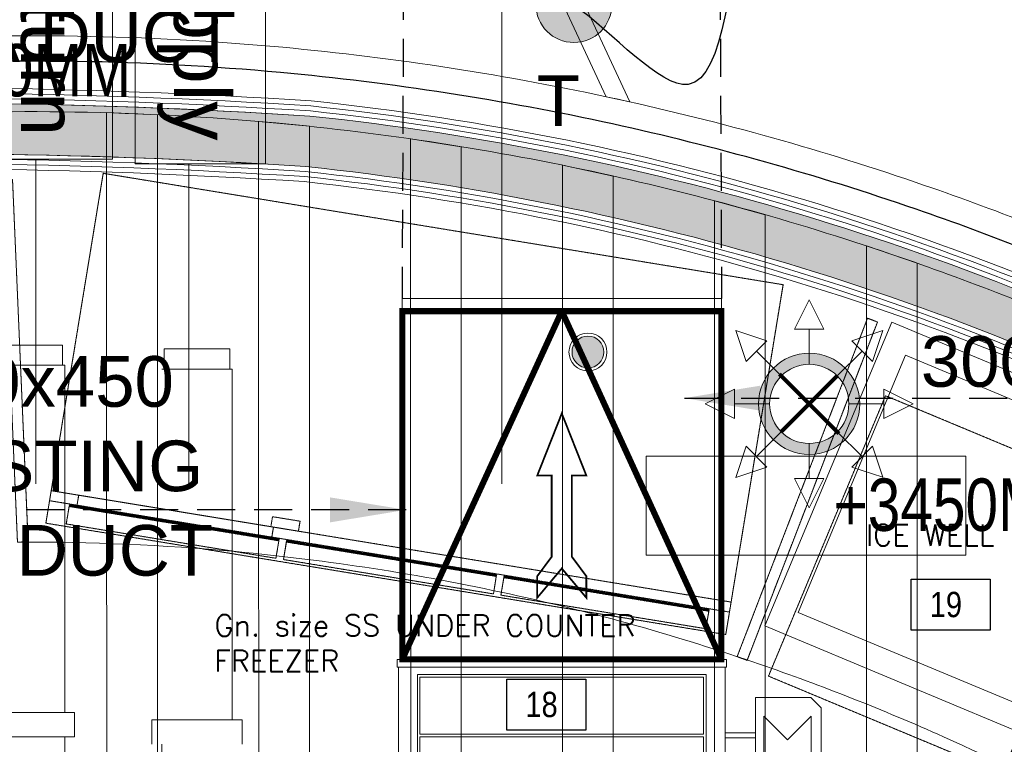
# Model space of a CAD drawing. Header units: millimetres. Extents: x -125266 to 274256, y -711690 to -301689.
# Tile 196 of 256: x -51838 to -49894, y -359382 to -357951. Entities that reach past the tile are written whole.
import ezdxf

# ---------------------------------------------------------------- set-up
doc = ezdxf.new("R2010")
doc.units = ezdxf.units.MM
doc.linetypes.add('BASE$0$HIDDEN2', pattern=[0.1875, 0.125, -0.0625])
doc.linetypes.add('HIDDEN', pattern=[0.375, 0.25, -0.125])
for name, color, linetype, lineweight in [('A-ANNO-NOTE', 8, 'Continuous', 9), ('AD Wall', 8, 'Continuous', 15), ('ARCH', 7, 'Continuous', 0), ('CEILING', 8, 'Continuous', 5), ('CEILING LVL', 8, 'Continuous', 5), ('Counter Top', 8, 'Continuous', 5), ('Counter virticle', 8, 'Continuous', 5), ('E-FIRE', 2, 'Continuous', 9), ('Equipment', 8, 'Continuous', 0), ('Finished Line', 7, 'Continuous', 0), ('HATCH', 253, 'Continuous', 0), ('HVAC', 170, 'Continuous', 5), ('Legend', 5, 'Continuous', 0), ('LIGHT', 173, 'Continuous', 5), ('LOOP B', 5, 'Continuous', 0), ('MEPTEK SA DUCT', 6, 'Continuous', 9), ('MEPTEK-KFAD', 102, 'Continuous', 30), ('MEPTEK-TEXT1', 7, 'Continuous', 30), ('P-PIPE', 3, 'Continuous', 9), ('Plaster Line', 7, 'Continuous', 0), ('SPRINKLER PENDANT 68', 3, 'Continuous', 0)]:
    doc.layers.add(name, color=color, linetype=linetype, lineweight=lineweight)
for name, color, linetype in [('Equip Code', 1, 'Continuous'), ('Equipment Name', 7, 'Continuous'), ('Light Equipment', 8, 'Continuous')]:
    doc.layers.add(name, color=color, linetype=linetype)
doc.styles.add('Arial_4', font='arial.ttf', dxfattribs={"height": 111.125})
doc.styles.add('SA-DESIGN', font='arial.ttf')
doc.styles.add('SAN-3', font='arial.ttf')
doc.styles.get("Standard").update_dxf_attribs({"font": 'ARIALN.TTF'})
doc.styles.add('Times New Roman', font='times.ttf', dxfattribs={"height": 150})
doc.dimstyles.new('ARA-125', dxfattribs={"dimtxt": 199.9999999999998, "dimasz": 75, "dimexe": 0, "dimexo": 75, "dimgap": 7.5, "dimtad": 0, "dimdec": 0, "dimrnd": 5, "dimdsep": 46, "dimtxsty": 'Times New Roman', "dimblk": 'ARCHTICK', "dimcen": 56.25, "dimdle": 56.25, "dimclrd": 256, "dimclre": 256, "dimclrt": 256, "dimazin": 3, "dimtfac": 1, "dimtdec": 0, "dimtix": 1, "dimtmove": 1, "dimatfit": 3, "dimfxl": 0, "dimtolj": 1, "dimlwd": -1, "dimlwe": 0, "dimarcsym": 0})
doc.dimstyles.new('Copy of Standard', dxfattribs={"dimtxt": 70, "dimasz": 42, "dimexe": 24, "dimexo": 24, "dimgap": 24, "dimtad": 1, "dimtoh": 1, "dimdec": 0, "dimzin": 0, "dimdsep": 46, "dimtxsty": 'Standard', "dimcen": 0.09, "dimadec": 0, "dimazin": 0, "dimtfac": 1, "dimtdec": 0, "dimtofl": 0, "dimtmove": 0, "dimatfit": 3, "dimfxl": 0, "dimtolj": 1, "dimtzin": 0, "dimarcsym": 0})

# ---------------------------------------------------------------- blocks, each defined once
blk = doc.blocks.new('A$C2e8148c4')
at = {"layer": 'LIGHT', "lineweight": 0}
h = blk.add_hatch(color=8, dxfattribs=at)
h.dxf.hatch_style = 1
h.set_gradient(color1=(128, 128, 128), color2=(99, 100, 102), tint=1, name='SPHERICAL')
edge = h.paths.add_edge_path()
edge.add_arc((75, 75), 75, 0, 360)
at = {"layer": 'LIGHT'}
blk.add_circle((75, 75), 75, dxfattribs=at)
blk = doc.blocks.new('A$C71a3148c')
at = {"layer": 'HATCH'}
h = blk.add_hatch(color=142, dxfattribs=at)
h.dxf.hatch_style = 1
h.set_gradient(color1=(0, 138, 184), one_color=1, tint=1, name='SPHERICAL')
edge = h.paths.add_edge_path()
edge.add_arc((37.5, 37.5), 31.5, 0, 360)
at = {"layer": 'LIGHT'}
for radius in [37.5, 31.5]:
    blk.add_circle((37.5, 37.5), radius, dxfattribs=at)
blk = doc.blocks.new('MS TRUST CEILING')
at = {"layer": 'CEILING', "elevation": 0.005181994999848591}
blk.add_lwpolyline([(-13615.28964691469, -313576.1824734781), (-13580.72019842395, -313560.4014358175), (-10971.30715236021, -319160.4190879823), (-11017.99255663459, -319150.1982757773), (-13615.28964691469, -313576.1824734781), (-13615.28964691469, -313576.1824734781)], dxfattribs=at)
blk = doc.blocks.new('A$Ccaaf6acf')
at = {"layer": 'Equipment', "linetype": 'HIDDEN'}
for p, q in [((1359.999999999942, 655.0000000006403), (0, 655.0000000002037)), ((459.4339854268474, 658.5000427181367, -14.99999888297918), (39.93398542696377, 658.5000427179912, -7.499999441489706)), ((894.4339854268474, 658.5000427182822, -14.99999888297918), (474.4339854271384, 658.5000427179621, -7.499999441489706)), ((909.4999999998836, 658.5000427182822, -14.99999888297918), (1319.499999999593, 658.5000427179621, -7.499999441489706)), ((1359.999999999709, 635.0000000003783, 11.72910931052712), (0, 634.9999999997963))]:
    blk.add_line(p, q, dxfattribs=at)
for points in [[(1360, 700.0000000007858), (1.164153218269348e-10, 699.9999999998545), (2.91038304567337e-10, 0), (1360.000000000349, 0)], [(459.4339854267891, 659.9999999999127), (39.93398542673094, 659.9999999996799), (39.93398542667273, 695.0000000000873), (459.4339854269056, 695.0000000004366)], [(894.433985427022, 660.0000000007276), (474.4339854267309, 660.0000000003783), (474.4339854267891, 695.0000000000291), (894.4339854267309, 694.9999999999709)], [(909.499999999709, 660.0000000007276), (1319.5, 660.0000000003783), (1319.499999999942, 695.0000000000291), (909.5, 694.9999999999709)]]:
    blk.add_lwpolyline(points, close=True, dxfattribs=at)
for points, elevation in [([(459.4339854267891, 657.0000428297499), (39.93398542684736, 657.0000428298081), (39.93398542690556, 694.9999999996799), (459.4339854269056, 695.0000000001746)], 1.499939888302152), ([(894.4339854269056, 657.0000428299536), (474.4339854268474, 657.0000428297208), (474.4339854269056, 694.9999999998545), (894.4339854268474, 695.0000000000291)], 1.499939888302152), ([(909.4999999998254, 657.0000428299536), (1319.499999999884, 657.0000428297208), (1319.499999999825, 694.9999999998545), (909.4999999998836, 695.0000000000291)], 1.499939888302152), ([(54.93398542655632, 634.9999999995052), (444.4339854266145, 634.9999999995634), (444.4339854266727, 659.9999999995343), (54.93398542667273, 659.9999999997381)], -15.00000000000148), ([(494.4009781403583, 615.0000000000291), (439.4009781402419, 614.999999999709), (439.400978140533, 635.0000000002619), (494.4009781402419, 635.0000000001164)], 3.60209171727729)]:
    blk.add_lwpolyline(points, close=True, dxfattribs=dict(at, elevation=elevation))
blk = doc.blocks.new('A$C953c2d4f')
at = {"layer": 'CEILING LVL'}
blk.add_lwpolyline([(0, 195.082948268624), (631.4049989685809, 195.082948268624), (631.4049989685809, 0), (0, 0)], close=True, dxfattribs=at)
at = {"layer": 'CEILING LVL', "insert": (628.7778808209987, 151.2665700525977), "char_height": 103.5168343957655, "width": 1141.536441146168, "attachment_point": 2, "style": 'SAN-3'}
blk.add_mtext('{\\W0.8;+3450MM}', dxfattribs=at)
blk = doc.blocks.new('ARCH')
at = {"layer": 'Legend'}
h = blk.add_hatch(dxfattribs=at)
h.set_pattern_fill('STARS', color=8, scale=10)
h.set_pattern_definition([(0, (0, 0), (0, 54.9926), [31.75, -31.75]), (59.99999999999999, (0, 0), (-47.62498862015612, 27.4963), [31.75, -31.75]), (120, (15.875, 27.4963), (-47.62498862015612, -27.49629999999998), [31.75, -31.75])])
edge = h.paths.add_edge_path()
edge.add_arc((-51817.97899452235, -363404.3090475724), 5191.629504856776, 61.93693285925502, 83.98148564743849, ccw=False)
edge.add_arc((-50530.27933854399, -361455.3707026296), 2874.426302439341, 46.91091137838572, 66.315287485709, ccw=False)
edge.add_arc((-45770.40022060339, -356341.8156461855), 4111.638397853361, 227.1498067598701, 245.1055679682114)
edge.add_arc((-47880.9557659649, -360748.275541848), 776.117417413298, 2.3623463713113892, 60.70400265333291, ccw=False)
edge.add_line((-47105.49794421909, -360716.2847258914), (-47005.58012872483, -360716.2516181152))
edge.add_arc((-47880.49145018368, -360747.8077494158), 875.4802167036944, 2.065637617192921, 60.97874437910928)
edge.add_arc((-45770.40022060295, -356341.8156461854), 4011.638397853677, 227.1527405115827, 245.1578922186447, ccw=False)
edge.add_arc((-50530.27933854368, -361455.3707026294), 2974.426302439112, 46.91498625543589, 66.24137473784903)
edge.add_arc((-51817.97899452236, -363404.3090475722), 5291.629504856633, 61.97816633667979, 84.0034518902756)
edge.add_arc((-52071.81101434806, -370582.5298818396), 12467.01855514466, 86.2902578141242, 98.87979970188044)
edge.add_line((-53996.2456789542, -358264.9366560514), (-53996.2456789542, -358366.1597513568))
edge.add_arc((-52071.81101434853, -370582.5298818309), 12367.01855513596, 86.29953013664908, 98.9521895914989, ccw=False)
h = blk.add_hatch(dxfattribs=at)
h.set_pattern_fill('STARS', color=8, scale=10)
h.set_pattern_definition([(0, (0, 0), (0, 54.9926), [31.75, -31.75]), (59.99999999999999, (0, 0), (-47.62498862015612, 27.4963), [31.75, -31.75]), (120, (15.875, 27.49629999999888), (-47.62498862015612, -27.49629999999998), [31.74999999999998, -31.74999999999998])])
h.paths.add_polyline_path([(-51273.63755445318, -358241.2954593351, -0.09648525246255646), (-49375.6123817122, -358823.0578817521, -0.08487046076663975), (-48566.65896125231, -359356.1990607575, 0.07850748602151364), (-47501.18480517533, -360071.4208580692, -0.2713818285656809), (-47105.48804022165, -360746.3131866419), (-47005.48804460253, -360746.2835860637, 0.2725928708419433), (-47455.76618363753, -359982.2530108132, -0.0787243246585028), (-48498.49998240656, -359283.0253165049, 0.08452773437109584), (-49331.92915755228, -358733.02453207, 0.0964004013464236), (-51265.1701527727, -358141.6343282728, 0.05437696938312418), (-53966.24567895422, -358260.2870277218), (-53966.24567895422, -358361.4716115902, -0.05464813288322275)])
at = {"layer": 'AD Wall', "lineweight": 0, "elevation": -3.664533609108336}
for points in [[(-47006.01315162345, -360716.2517615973, 0.2633813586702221), (-47455.76618363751, -359982.2530108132, -0.0787243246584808), (-48498.49998240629, -359283.0253165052, 0.08452773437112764), (-49331.92915755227, -358733.02453207, 0.09640040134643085), (-51265.17015277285, -358141.6343282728, 0.05498755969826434), (-53996.2456789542, -358264.9366560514)], [(-47106.07977010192, -360716.2849186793, 0.2609898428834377), (-47501.18480517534, -360071.4208580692, -0.07850748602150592), (-48566.65896125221, -359356.1990607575, 0.08487046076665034), (-49375.61238171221, -358823.0578817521, 0.0964852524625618), (-51273.6375544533, -358241.2954593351, 0.05526379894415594), (-53996.2456789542, -358366.1597513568)]]:
    blk.add_lwpolyline(points, format="xyb", dxfattribs=at)
at = {"layer": 'Counter Top', "lineweight": 0, "elevation": -3.664533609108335}
for points in [[(-53231.19638459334, -359042.9881014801, 0.01387219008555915), (-53812.65931909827, -359116.91090621), (-53966.24567895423, -359128.7756775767), (-53966.24567895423, -358128.7756775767, -0.03987175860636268), (-52129.7641965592, -357991.7126515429, -0.03706212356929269), (-51318.94073483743, -358005.9395494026, -0.03077235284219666), (-50656.84988414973, -358108.4844122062, -0.02899373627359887), (-50051.70720082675, -358278.4517018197, -0.02206891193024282), (-49606.75762115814, -358454.0898467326, -0.01703039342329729), (-49275.10482941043, -358616.0046432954, -0.07877613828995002), (-48458.46875091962, -359143.4313530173, 0.03208447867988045)], [(-48158.82438882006, -360599.2109915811, -0.02980337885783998), (-48645.11525427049, -360287.1816831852, -0.03130205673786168), (-49134.91435582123, -359880.0716601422, 0.08143236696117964), (-49710.95599942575, -359516.9904566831, 0.0191630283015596), (-50014.6187543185, -359367.133819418, 0.02206891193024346), (-50377.48150179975, -359223.8992703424, 0.02899373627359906), (-50871.02313592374, -359085.280101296, 0.03077235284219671), (-51410.94460514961, -359001.6981987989, 0.02414817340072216), (-51842.4912173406, -358983.0040792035, 0.02414817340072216)]]:
    blk.add_lwpolyline(points, format="xyb", dxfattribs=at)
at = {"layer": 'Counter virticle', "color": 7, "linetype": 'BASE$0$HIDDEN2', "ltscale": 2.5, "elevation": -3.664533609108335}
for points in [[(-51842.4912173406, -358983.0040792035), (-51821.51050224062, -358982.104304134), (-51852.22719742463, -358266.7629195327), (-51873.20786387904, -358267.663827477)], [(-50402.09121061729, -359216.4773161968), (-50421.68799128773, -359208.9297213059), (-50164.31466549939, -358540.7861865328), (-50144.71829242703, -358548.3348395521)]]:
    blk.add_lwpolyline(points, close=True, dxfattribs=at)
at = {"layer": 'Equip Code'}
for points in [[(-50078.44549178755, -359156.954118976), (-50078.44549178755, -359055.8627137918), (-49922.30633762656, -359055.8627137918), (-49922.30633762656, -359156.954118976)], [(-50876.6594977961, -359354.2973146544), (-50876.6594977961, -359253.2059094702), (-50720.52034363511, -359253.2059094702), (-50720.52034363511, -359354.2973146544)]]:
    blk.add_lwpolyline(points, close=True, dxfattribs=at)
at = {"layer": 'Equipment', "elevation": -3.664533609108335}
for points in [[(-50366.75571266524, -359148.4728145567), (-49813.05008147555, -359379.5790109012), (-49562.68503543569, -358779.7312437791), (-50116.39066662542, -358548.6250474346)], [(-50301.35472703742, -359121.5895283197), (-49839.93336771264, -359314.1780252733), (-49628.08602106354, -358806.6145300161), (-50089.50738038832, -358614.0260330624)]]:
    blk.add_lwpolyline(points, close=True, dxfattribs=at)
at = {"layer": 'Equipment', "linetype": 'HIDDEN', "elevation": -3.664533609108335}
blk.add_lwpolyline([(-50359.93645950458, -359247.4693499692), (-49898.51510017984, -359440.0578469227), (-49667.40890383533, -358886.352215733), (-50128.83026316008, -358693.7637187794)], close=True, dxfattribs=at)
at = {"layer": 'Finished Line', "color": 8, "elevation": -3.664533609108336}
for points in [[(-46975.488055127, -360746.2451053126, 0.272910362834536), (-47442.18655374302, -359955.4806538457, -0.0787883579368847), (-48478.0531584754, -359261.0723836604, 0.08442881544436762), (-49318.81960507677, -358706.0175567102, 0.0963759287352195), (-51262.63207080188, -358111.7359133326, 0.05429643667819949), (-53966.24567895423, -358229.9354147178)], [(-46975.48805512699, -360746.2451053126, 0.272910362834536), (-47442.18655374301, -359955.4806538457, -0.0787883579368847), (-48478.05315847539, -359261.0723836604, 0.08442881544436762), (-49318.81960507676, -358706.0175567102, 0.0963759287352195), (-51262.63207080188, -358111.7359133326, 0.05429643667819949), (-53966.24567895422, -358229.9354147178)], [(-46985.52651028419, -360738.2449745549, 0.2703994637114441), (-47446.71086778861, -359964.4058401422, -0.07876705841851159), (-48484.86872208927, -359268.3900692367, 0.08446159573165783), (-49323.18968365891, -358715.0197313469, 0.09638403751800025), (-51263.47799022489, -358121.7020554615, 0.05432323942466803), (-53966.24567895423, -358240.0524280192)], [(-46985.48805459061, -360746.2483805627, 0.2728032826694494), (-47446.7108677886, -359964.4058401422, -0.07876705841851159), (-48484.86872208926, -359268.3900692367, 0.08446159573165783), (-49323.1896836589, -358715.0197313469, 0.09638403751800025), (-51263.47799022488, -358121.7020554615, 0.05432323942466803), (-53966.24567895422, -358240.0524280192, 0.0542924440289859)], [(-47125.53315281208, -360738.2913657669, 0.2682569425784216), (-47510.29893671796, -360089.2398693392, -0.07846337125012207), (-48580.29129607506, -359370.8333078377, 0.08494151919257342), (-49384.34608982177, -358841.0664920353, 0.09650285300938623), (-51275.33237785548, -358261.2276380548, 0.05470287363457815), (-53966.24567895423, -358381.7108723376)], [(-47125.48804708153, -360746.2942340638, 0.2711042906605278), (-47510.29893671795, -360089.2398693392, -0.07846337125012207), (-48580.29129607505, -359370.8333078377, 0.08494151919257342), (-49384.34608982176, -358841.0664920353, 0.09650285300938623), (-51275.33237785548, -358261.2276380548, 0.05470287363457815), (-53966.24567895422, -358381.7108723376, 0.0542356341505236)], [(-47135.48804654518, -360746.2975093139, 0.2709661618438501), (-47514.8600637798, -360098.1474305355, -0.07844120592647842), (-48587.10753131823, -359378.1503682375, 0.08497737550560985), (-49388.71256376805, -358850.0710483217, 0.09651173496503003), (-51276.17996043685, -358271.1937213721, 0.05473030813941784), (-53966.24567895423, -358391.8307988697, 0.0542315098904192)], [(-47135.48804654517, -360746.2975093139, 0.2709661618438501), (-47514.86006377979, -360098.1474305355, -0.07844120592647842), (-48587.10753131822, -359378.1503682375, 0.08497737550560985), (-49388.71256376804, -358850.0710483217, 0.09651173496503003), (-51276.17996043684, -358271.1937213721, 0.05473030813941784), (-53966.24567895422, -358391.8307988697, 0.0542315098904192)]]:
    blk.add_lwpolyline(points, format="xyb", dxfattribs=at)
at = {"layer": 'Light Equipment', "lineweight": 0}
for p, q in [((-50433.73469769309, -359101.2524245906, 8.064575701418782), (-51775.84264376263, -358881.3745923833, -3.664533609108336)), ((-50436.96819522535, -359120.9893061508, -3.664533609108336), (-51779.07614129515, -358901.1114739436, -3.664533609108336)), ((-51326.25230252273, -358978.8444032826, -18.66453249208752), (-51740.23339324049, -358911.0217925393, -11.16453305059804)), ((-50896.97512859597, -359049.1729746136, -18.66453249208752), (-51311.44964135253, -358981.2695264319, -11.16453305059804)), ((-50882.10732133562, -359051.6087706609, -18.66453249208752), (-50477.50124935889, -359117.8954700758, -11.16453305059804))]:
    blk.add_line(p, q, dxfattribs=at)
at = {"layer": 'Light Equipment', "lineweight": 0, "elevation": -3.664533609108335}
for points in [[(-53231.19638459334, -359042.9881014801, 0.01387219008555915), (-53812.65931909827, -359116.91090621), (-53966.24567895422, -359128.7756775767), (-53966.24567895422, -358128.7756775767, -0.03987175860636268), (-52129.76419655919, -357991.7126515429, -0.03706212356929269), (-51318.94073483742, -358005.9395494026, -0.03077235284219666), (-50656.84988414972, -358108.4844122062, -0.02899373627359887), (-50051.70720082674, -358278.4517018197, -0.02206891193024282), (-49606.75762115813, -358454.0898467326, -0.01703039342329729), (-49275.10482941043, -358616.0046432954, -0.07877613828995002), (-48458.46875091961, -359143.4313530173, 0.03208447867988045)], [(-48158.82438882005, -360599.2109915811, -0.02980337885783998), (-48645.11525427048, -360287.1816831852, -0.03130205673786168), (-49134.91435582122, -359880.0716601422, 0.08143236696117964), (-49710.95599942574, -359516.9904566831, 0.0191630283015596), (-50014.61875431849, -359367.133819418, 0.02206891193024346), (-50377.48150179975, -359223.8992703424, 0.02899373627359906), (-50871.02313592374, -359085.280101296, 0.03077235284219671), (-51410.94460514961, -359001.6981987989, 0.02414817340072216), (-51842.49121734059, -358983.0040792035, 0.02414817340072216)]]:
    blk.add_lwpolyline(points, format="xyb", dxfattribs=at)
at = {"layer": 'Light Equipment', "lineweight": 0}
for points, elevation in [([(-50444.24356467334, -359165.3972896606), (-51786.351510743, -358945.5194574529), (-51673.17909710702, -358254.7286028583), (-50331.07115103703, -358474.6064350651)], -3.664533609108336), ([(-51842.4912173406, -358983.0040792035), (-51821.51050224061, -358982.104304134), (-51852.22719742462, -358266.7629195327), (-51873.20786387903, -358267.663827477)], -3.664533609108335), ([(-50402.09121061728, -359216.4773161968), (-50421.68799128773, -359208.9297213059), (-50164.31466549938, -358540.7861865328), (-50144.71829242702, -358548.3348395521)], -3.664533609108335), ([(-50366.75571266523, -359148.4728145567), (-49813.05008147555, -359379.5790109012), (-49562.68503543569, -358779.7312437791), (-50116.39066662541, -358548.6250474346)], -3.664533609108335), ([(-50301.35472703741, -359121.5895283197), (-49839.93336771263, -359314.1780252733), (-49628.08602106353, -358806.6145300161), (-50089.50738038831, -358614.0260330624)], -3.664533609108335), ([(-50359.93645950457, -359247.4693499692), (-49898.51510017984, -359440.0578469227), (-49667.40890383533, -358886.352215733), (-50128.83026316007, -358693.7637187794)], -3.664533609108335), ([(-51721.63136556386, -358890.2560376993), (-51337.25559718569, -358953.2284021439), (-51341.2974691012, -358977.8995040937), (-51725.67323747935, -358914.9271396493)], -18.66453360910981), ([(-51326.0097902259, -358977.3641372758), (-51739.99088094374, -358909.5415265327), (-51746.13451933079, -358947.0415592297), (-51332.15342861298, -359014.8641699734)], -2.164593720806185), ([(-51326.49480793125, -358980.3246272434), (-51740.47589864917, -358912.5020165), (-51746.13451933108, -358947.0415592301), (-51332.15342861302, -359014.8641699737)], -3.664533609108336), ([(-51284.71246879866, -358941.5699279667), (-51338.98889308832, -358932.6778097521), (-51342.22239062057, -358952.4146913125), (-51287.94596633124, -358961.3068095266)], -0.06244189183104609), ([(-50896.73261629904, -359047.6927086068), (-51311.20712905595, -358979.7892604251), (-51317.35076744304, -359017.2892931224), (-50902.87625468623, -359085.1927413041)], -2.164593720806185), ([(-50897.21763400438, -359050.6531985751), (-51311.6921467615, -358982.7497503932), (-51317.35076744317, -359017.2892931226), (-50902.87625468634, -359085.1927413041)], -3.664533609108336), ([(-50881.8648090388, -359050.1285046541), (-50477.25873706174, -359116.4152040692), (-50483.40237544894, -359153.9152367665), (-50888.00844742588, -359087.6285373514)], -2.164593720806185), ([(-50882.34982674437, -359053.0889946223), (-50477.74375476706, -359119.3756940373), (-50483.40237544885, -359153.9152367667), (-50888.00844742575, -359087.6285373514)], -3.664533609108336)]:
    blk.add_lwpolyline(points, close=True, dxfattribs=dict(at, elevation=elevation))
for points in [[(-50078.44549178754, -359156.954118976), (-50078.44549178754, -359055.8627137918), (-49922.30633762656, -359055.8627137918), (-49922.30633762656, -359156.954118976)], [(-50876.65949779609, -359354.2973146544), (-50876.65949779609, -359253.2059094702), (-50720.52034363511, -359253.2059094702), (-50720.52034363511, -359354.2973146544)]]:
    blk.add_lwpolyline(points, close=True, dxfattribs=at)
at = {"layer": 'Plaster Line', "elevation": -3.664533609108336}
for points in [[(-46995.67734231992, -360728.2483374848, 0.2672302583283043), (-47451.23740129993, -359973.329963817, -0.07874571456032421), (-48491.68433004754, -359275.7077135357, 0.08449456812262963), (-49327.55953508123, -358724.0220560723, 0.09639219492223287), (-51264.32401740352, -358131.6681937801, 0.05435008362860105), (-53966.24567895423, -358250.1696321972)], [(-47115.70614570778, -360728.2881090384, 0.2649230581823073), (-47505.74053172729, -360080.3310048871, -0.078485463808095), (-48573.47510607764, -359363.5162053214, 0.08490588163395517), (-49379.97936178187, -358832.0621036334, 0.0964940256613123), (-51274.48490935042, -358251.2615507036, 0.05467548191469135), (-53966.24567895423, -358371.5911434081)]]:
    blk.add_lwpolyline(points, format="xyb", dxfattribs=at)
at = {"layer": 'Plaster Line', "color": 8, "elevation": -3.664533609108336}
for points in [[(-46995.48805405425, -360746.2516558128, 0.2726945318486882), (-47451.23740129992, -359973.329963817, -0.07874571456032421), (-48491.68433004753, -359275.7077135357, 0.08449456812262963), (-49327.55953508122, -358724.0220560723, 0.09639219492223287), (-51264.32401740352, -358131.6681937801, 0.05435008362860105), (-53966.24567895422, -358250.1696321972, 0.05428844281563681)], [(-47005.4880535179, -360746.2549310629, 0.2725840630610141), (-47455.7661836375, -359982.2530108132, -0.0787243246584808), (-48498.49998240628, -359283.0253165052, 0.08452773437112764), (-49331.92915755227, -358733.02453207, 0.09640040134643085), (-51265.17015277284, -358141.6343282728, 0.05437696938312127), (-53966.24567895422, -358260.2870277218, 0.05428443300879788)], [(-47105.48804815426, -360746.2876835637, 0.2713729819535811), (-47501.18480517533, -360071.4208580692, -0.07850748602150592), (-48566.65896125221, -359356.1990607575, 0.08487046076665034), (-49375.6123817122, -358823.0578817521, 0.0964852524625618), (-51273.63755445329, -358241.2954593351, 0.05464813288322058), (-53966.24567895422, -358361.4716115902, 0.05424385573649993)], [(-47115.48804761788, -360746.2909588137, 0.2712398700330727), (-47505.74053172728, -360080.3310048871, -0.078485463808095), (-48573.47510607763, -359363.5162053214, 0.08490588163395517), (-49379.97936178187, -358832.0621036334, 0.0964940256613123), (-51274.48490935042, -358251.2615507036, 0.05467548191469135), (-53966.24567895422, -358371.5911434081, 0.05423974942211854)]]:
    blk.add_lwpolyline(points, format="xyb", dxfattribs=at)
at = {"layer": 'CEILING LVL'}
blk.add_blockref('A$C953c2d4f', (-50601.47451121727, -359008.5288955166, -3.664533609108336), dxfattribs=at)
at = {"layer": 'Equipment', "lineweight": 0, "xscale": -1, "rotation": 170.6958745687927}
blk.add_blockref('A$Ccaaf6acf', (-51673.17909710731, -358254.7286028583, -3.664533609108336), dxfattribs=at)
at = {"layer": 'CEILING LVL', "insert": (-51877.16107928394, -357999.3804669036, -3.664533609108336), "char_height": 103.5168343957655, "width": 1141.536441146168, "attachment_point": 2, "style": 'SAN-3'}
blk.add_mtext('{\\W0.8;+2850MM}', dxfattribs=at)
at = {"layer": 'Equip Code', "lineweight": 0}
for s, p in [('19', (-50041.49119437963, -359131.0844054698)), ('18', (-50839.70520038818, -359328.4276011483))]:
    blk.add_text(s, height=50, dxfattribs=at).set_placement(p)
at = {"layer": 'Equipment Name', "linetype": 'Continuous', "lineweight": 5, "ltscale": 25, "char_height": 42, "attachment_point": 1}
for s, insert, width in [('{\\Fsimplex|c0;ICE WELL}', (-50167.83105548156, -358948.2576541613, 11.33541538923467), 553.5635662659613), ('{\\Fsimplex|c0;Gn. size SS UNDER COUNTER FREEZER}', (-51453.85169769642, -359126.3365002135), 905.5945087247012)]:
    blk.add_mtext(s, dxfattribs=dict(at, insert=insert, width=width))
at = {"layer": 'Light Equipment', "lineweight": 0}
for s, p in [('19', (-50041.49119437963, -359131.0844054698)), ('18', (-50839.70520038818, -359328.4276011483))]:
    blk.add_text(s, height=50, dxfattribs=at).set_placement(p)
at = {"layer": 'Light Equipment', "lineweight": 0, "char_height": 42, "attachment_point": 1}
for s, insert, width in [('{\\Fsimplex|c0;ICE WELL}', (-50167.83105548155, -358948.2576541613, 11.33541538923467), 553.5635662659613), ('{\\Fsimplex|c0;Gn. size SS UNDER COUNTER FREEZER}', (-51453.85169769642, -359126.3365002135), 905.5945087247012)]:
    blk.add_mtext(s, dxfattribs=dict(at, insert=insert, width=width))
blk = doc.blocks.new('A$C34A71E7E')
at = {"layer": 'SPRINKLER PENDANT 68'}
h = blk.add_hatch(color=256, dxfattribs=at)
h.paths.add_polyline_path([(1599.788237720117, 1500.219514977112, -1), (1399.788238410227, 1500.202910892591, -1)])
h.paths.add_polyline_path([(1421.594965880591, 1500.204721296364, 1), (1577.981510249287, 1500.217704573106, 1)], flags=16)
for p, q in [((1499.771206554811, 1705.359652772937), (1470.82494573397, 1647.641051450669)), ((1499.771206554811, 1705.359652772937), (1528.727050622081, 1647.64585850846)), ((1354.714342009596, 1645.261022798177), (1415.999030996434, 1624.926081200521)), ((1354.714342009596, 1645.261022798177), (1375.059459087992, 1583.979711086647)), ((1528.727050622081, 1647.64585850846), (1470.82494573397, 1647.641051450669)), ((1499.781746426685, 1578.404485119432), (1499.77599817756, 1647.64345498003)), ((1644.838047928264, 1645.285108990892), (1583.556736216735, 1624.939991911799)), ((1644.838047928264, 1645.285108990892), (1624.503106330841, 1584.000420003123)), ((1375.059459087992, 1583.979711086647), (1415.999030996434, 1624.926081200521)), ((1624.503106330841, 1584.000420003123), (1583.556736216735, 1624.939991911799)), ((1444.492654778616, 1555.497615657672), (1395.52924504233, 1604.452896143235)), ((1555.074640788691, 1555.506796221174), (1604.029921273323, 1604.470205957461)), ((1294.639798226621, 1500.194181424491), (1352.35359249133, 1529.150025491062)), ((1352.35359249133, 1529.150025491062), (1352.35839954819, 1471.247920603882)), ((1704.93667790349, 1500.228244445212), (1647.218076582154, 1529.17450526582)), ((1647.22288363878, 1471.272400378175), (1647.218076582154, 1529.17450526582)), ((1294.639798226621, 1500.194181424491), (1352.35839954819, 1471.247920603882)), ((1421.594965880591, 1500.204721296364), (1352.35599601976, 1500.198973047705)), ((1577.981510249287, 1500.217704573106), (1647.220480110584, 1500.223452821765)), ((1704.93667790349, 1500.228244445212), (1647.22288363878, 1471.272400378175)), ((1444.50183534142, 1444.915629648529), (1395.546554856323, 1395.952219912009)), ((1555.083821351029, 1444.924810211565), (1604.047231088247, 1395.969529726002)), ((1499.794729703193, 1422.017940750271), (1499.800477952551, 1352.778970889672)), ((1354.738428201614, 1355.137316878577), (1375.073369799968, 1416.422005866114)), ((1375.073369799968, 1416.422005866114), (1416.019739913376, 1375.482433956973)), ((1583.577445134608, 1375.49634466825), (1624.517017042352, 1416.44271478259)), ((1644.862134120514, 1355.161403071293), (1624.517017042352, 1416.44271478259)), ((1354.738428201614, 1355.137316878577), (1416.019739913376, 1375.482433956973)), ((1644.862134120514, 1355.161403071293), (1583.577445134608, 1375.49634466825)), ((1470.849425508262, 1352.776567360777), (1528.751530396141, 1352.781374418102)), ((1499.805269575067, 1295.0627730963), (1470.849425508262, 1352.776567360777)), ((1499.805269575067, 1295.0627730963), (1528.751530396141, 1352.781374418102))]:
    blk.add_line(p, q, dxfattribs=at)
at = {"layer": 'SPRINKLER PENDANT 68', "const_width": 7.763145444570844}
for points in [[(1441.005071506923, 1558.984619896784), (1558.571404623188, 1441.437805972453)], [(1555.074640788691, 1555.506796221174), (1444.50183534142, 1444.915629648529)]]:
    blk.add_lwpolyline(points, dxfattribs=at)
at = {"layer": 'SPRINKLER PENDANT 68'}
for radius in [99.99999999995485, 78.19327245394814]:
    blk.add_circle((1499.788238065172, 1500.211212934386), radius, dxfattribs=at)
blk = doc.blocks.new('A$C74DF1A55')
at = {"layer": 'SPRINKLER PENDANT 68'}
blk.add_blockref('A$C34A71E7E', (9165.392152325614, -8089.761846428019), dxfattribs=at)
blk = doc.blocks.new('V_MVCD - V_SFD-18123749-RCP-Store 26 at Node L4 Level')
at = {"layer": 'E-FIRE', "color": 225, "lineweight": 13}
for p, q in [((-37.8170663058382, -399.035801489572), (8.803928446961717, -445.656796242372)), ((47.18293369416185, -399.0358014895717), (-37.81706630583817, -399.0358014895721)), ((-37.81706630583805, -492.277790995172), (8.80392844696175, -445.656796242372)), ((47.18293369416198, -492.2777909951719), (-37.81706630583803, -492.277790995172))]:
    blk.add_line(p, q, dxfattribs=at)
at = {"layer": 'MEPTEK SA DUCT', "color": 225, "lineweight": 13}
for p, q in [((-135.0000000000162, 325.0000000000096), (-150.0000000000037, 325.0000000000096)), ((-150.0000000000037, 325.0000000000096), (-150.0000000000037, -324.9999999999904)), ((-135.0000000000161, -324.9999999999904), (-135.0000000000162, 325.0000000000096)), ((149.9999999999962, 325.0000000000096), (134.9999999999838, 325.0000000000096)), ((134.9999999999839, 325.0000000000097), (134.9999999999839, -324.9999999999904)), ((149.9999999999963, -324.9999999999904), (149.9999999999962, 325.0000000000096)), ((-120.0000000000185, 285.0000000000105), (119.9999999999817, 285.0000000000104)), ((-120.0000000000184, -284.9999999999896), (-120.0000000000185, 285.0000000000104)), ((-115.0000000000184, 280.0000000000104), (-115.0000000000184, -279.9999999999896)), ((-2.499999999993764, 280.0000000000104), (-115.0000000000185, 280.0000000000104)), ((-2.49999999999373, -279.9999999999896), (-2.499999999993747, 280.0000000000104)), ((114.9999999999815, 280.0000000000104), (2.500000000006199, 280.0000000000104)), ((2.500000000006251, 280.0000000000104), (2.500000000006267, -279.9999999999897)), ((114.9999999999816, -279.9999999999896), (114.9999999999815, 280.0000000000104)), ((119.9999999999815, 285.0000000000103), (119.9999999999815, -284.9999999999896)), ((119.9999999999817, -284.9999999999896), (-120.0000000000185, -284.9999999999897)), ((-115.0000000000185, -279.9999999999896), (-2.499999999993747, -279.9999999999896)), ((2.500000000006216, -279.9999999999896), (114.9999999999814, -279.9999999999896)), ((-135.0000000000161, -324.9999999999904), (-150.0000000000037, -324.9999999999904)), ((-5.000000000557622, -322.500000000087), (-5.000000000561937, -382.5000000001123)), ((4.999999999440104, -382.5000000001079), (4.999999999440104, -322.500000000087)), ((149.9999999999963, -324.9999999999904), (134.9999999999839, -324.9999999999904)), ((75.00000000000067, -382.5000000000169), (-74.99999999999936, -382.5000000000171)), ((-74.99999999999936, -382.5000000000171), (-74.99999999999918, -491.7456745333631)), ((75.00000000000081, -491.7456745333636), (75.00000000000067, -382.5000000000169)), ((-74.99999999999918, -491.7456745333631), (-54.74567453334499, -512.0000000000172)), ((54.74567453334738, -512.0000000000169), (75.00000000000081, -491.7456745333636)), ((-54.74567453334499, -512.0000000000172), (54.74567453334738, -512.0000000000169))]:
    blk.add_line(p, q, dxfattribs=at)
blk = doc.blocks.new('A$C6072246C')
at = {"layer": 'A-ANNO-NOTE'}
for p, q in [((-2902.845780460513, -2672.722765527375), (-4280.213628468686, -2672.722765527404)), ((-2902.845780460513, -3290.265896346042), (-3534.713628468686, -3290.265896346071)), ((-2902.845780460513, -3592.337771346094), (-3543.813628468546, -3592.337771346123))]:
    blk.add_line(p, q, dxfattribs=at)
at = {"layer": 'A-ANNO-NOTE', "flags": 128}
for points in [[(-5071.957378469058, -3139.229958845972), (-3534.713628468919, -3139.229958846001), (-3534.713628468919, -3396.173708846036), (-5071.957378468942, -3396.173708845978)], [(-5071.957378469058, -3441.301833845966), (-3543.813628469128, -3441.301833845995), (-3543.813628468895, -3698.245583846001), (-5071.957378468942, -3698.245583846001)]]:
    blk.add_lwpolyline(points, close=True, dxfattribs=at)
at = {"layer": 'MEPTEK SA DUCT', "color": 225, "lineweight": 13}
for p, q in [((-2541.212095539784, -2231.737333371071), (-2271.212095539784, -2231.737333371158)), ((-3268.908081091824, -2239.237333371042), (-3268.908081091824, -2869.237333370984)), ((-3268.908081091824, -2239.237333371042), (-3243.908081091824, -2239.237333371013)), ((-3243.908081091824, -2239.237333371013), (-3243.908081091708, -2869.237333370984)), ((-3243.908081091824, -2239.237333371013), (-2556.212095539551, -2239.237333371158)), ((-3243.908081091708, -2869.237333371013), (-3243.908081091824, -2239.237333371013)), ((-3243.908081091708, -2869.237333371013), (-3268.908081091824, -2869.237333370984)), ((-3243.908081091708, -2869.237333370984), (-2556.212095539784, -2869.237333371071)), ((-2271.2120955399, -2876.737333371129), (-2541.2120955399, -2876.737333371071))]:
    blk.add_line(p, q, dxfattribs=at)
at = {"layer": 'P-PIPE', "color": 4, "lineweight": 13}
for p, q in [((-2436.972471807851, -3185.350608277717), (-2388.67247180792, -3185.350608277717)), ((-2436.972471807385, -3185.350608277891), (-2436.972471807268, -3274.350608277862)), ((-3129.659686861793, -3204.873493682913), (-3129.662405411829, -3274.323493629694)), ((-3129.659686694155, -3204.873493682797), (-2436.972471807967, -3204.900608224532)), ((-3169.346147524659, -3209.633688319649), (-3169.349905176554, -3274.321188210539)), ((-3169.346147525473, -3209.633688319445), (-3129.659873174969, -3209.6359936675)), ((-3169.349905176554, -3274.321188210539), (-3169.353662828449, -3339.00868810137)), ((-3129.662405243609, -3274.323493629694), (-3129.665123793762, -3343.773493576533)), ((-2436.972471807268, -3274.350608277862), (-2436.972471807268, -3363.350608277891)), ((-3129.666162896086, -3339.010993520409), (-3169.353662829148, -3339.008688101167)), ((-746.8601645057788, -3343.895980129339), (-2388.67247180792, -3343.800608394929)), ((-2388.67247180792, -3363.350608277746), (-2436.972471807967, -3363.350608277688))]:
    blk.add_line(p, q, dxfattribs=at)
at = {"layer": 'P-PIPE', "color": 1, "lineweight": 13}
for p, q in [((-2451.545897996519, -3515.904431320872), (-2403.245897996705, -3515.904431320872)), ((-2451.545897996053, -3515.904431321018), (-2451.545897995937, -3604.904431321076)), ((-2403.245897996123, -3604.904431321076), (-2403.245897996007, -3515.904431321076)), ((-3137.214772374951, -3535.414193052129), (-3137.218848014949, -3604.864192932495)), ((-3137.214553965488, -3535.414193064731), (-2451.545897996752, -3535.454431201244)), ((-2403.241778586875, -3535.454431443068), (-449.6670689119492, -3535.570310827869)), ((-3176.902590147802, -3540.174387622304), (-3176.906347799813, -3604.861887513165)), ((-3176.902590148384, -3540.174387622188), (-3137.215090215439, -3540.176693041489)), ((-3176.906347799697, -3604.861887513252), (-3176.910105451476, -3669.549387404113)), ((-3137.218847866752, -3604.864192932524), (-3137.222923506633, -3674.31419281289)), ((-2451.545897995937, -3604.904431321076), (-2451.54589799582, -3693.904431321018)), ((-2403.245897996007, -3693.904431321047), (-2403.245897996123, -3604.904431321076))]:
    blk.add_line(p, q, dxfattribs=at)
at = {"color": 190, "lineweight": 13, "extrusion": (0, 0, -1), "rotation": 180}
blk.add_blockref('V_MVCD - V_SFD-18123749-RCP-Store 26 at Node L4 Level', (2406.212095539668, -2554.2373333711), dxfattribs=at)
at = {"layer": 'A-ANNO-NOTE', "char_height": 111.125, "attachment_point": 1, "style": 'Arial_4'}
for s, insert, width in [('Chilled Water Supply', (-5030.285503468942, -3208.683083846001), 1759.30321875), ('Chilled Water Return', (-5030.285503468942, -3510.754958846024), 1748.07959375)]:
    blk.add_mtext(s, dxfattribs=dict(at, insert=insert, width=width))
blk = doc.blocks.new('_ArchTick')
at = {"color": 0, "linetype": 'ByBlock', "const_width": 0.15}
blk.add_lwpolyline([(-0.5, -0.5), (0.5, 0.5)], dxfattribs=at)

msp = doc.modelspace()

# ---------------------------------------------------------------- linework, layer by layer
at = {"layer": 'CEILING'}
msp.add_lwpolyline([(-48458.4687509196, -359143.4313530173, 0.07877613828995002), (-49275.10482941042, -358616.0046432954, 0.01703039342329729), (-49606.75762115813, -358454.0898467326, 0.02206891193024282), (-50051.70720082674, -358278.4517018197, 0.02899373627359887), (-50656.84988414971, -358108.4844122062, 0.03077235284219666), (-51318.94073483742, -358005.9395494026, 0.03706212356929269), (-52129.76419655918, -357991.7126515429, 0.03987175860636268), (-53966.24567895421, -358128.7756775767), (-53966.24567895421, -358280.6008650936, -0.04048526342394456), (-52125.89520574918, -358141.735773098, -0.03727901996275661), (-51332.66672203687, -358155.3102201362, -0.03077235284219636), (-50688.87907167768, -358255.0249565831, -0.02899373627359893), (-50100.56728127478, -358420.2709266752, -0.02206891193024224), (-49667.93427738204, -358591.047565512, -0.01728815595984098), (-49340.66824413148, -358751.0297443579, -0.07905493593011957), (-48560.13917106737, -359253.7389043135, 0.03195997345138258), (-48144.03273605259, -359600.5839329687, 0.02978063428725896)], format="xyb", dxfattribs=at)
for points in [[(-51666.42733543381, -358134.9651119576), (-51566.26126999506, -358139.01233279), (-51566.24567894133, -360079.5383786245), (-51666.24567894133, -360079.5383786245)], [(-51366.42571452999, -358152.3162870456), (-51266.26108635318, -358161.8683409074), (-51266.24567893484, -360079.5383786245), (-51366.24567893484, -360079.5383786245)], [(-51066.42733542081, -358186.7236656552), (-50966.2613170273, -358202.0996899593), (-50966.24567892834, -360079.5383786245), (-51066.24567892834, -360079.5383786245)], [(-50766.40694111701, -358238.6856833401), (-50666.24542698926, -358260.0400242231), (-50666.2302715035, -360079.5383786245), (-50766.2302715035, -360079.5383786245)], [(-50466.38479482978, -358308.8983611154), (-50366.22938250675, -358336.5222565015), (-50366.21486412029, -360079.5333806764), (-50466.21486412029, -360079.5333806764)], [(-50166.36082767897, -358398.08625894), (-50066.21317779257, -358432.2411713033), (-50066.19945671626, -360079.5308817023), (-50166.19945671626, -360079.5308817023)]]:
    msp.add_lwpolyline(points, close=True, dxfattribs=at)
at = {"layer": 'LIGHT', "color": 3, "lineweight": 30}
msp.add_lwpolyline([(-46925.49135507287, -360746.2599065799), (-46925.48805281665, -360746.2451073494, 0.1860107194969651), (-47172.33841769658, -360106.2594476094, 0.07211725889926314), (-47383.64224300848, -359931.6170832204), (-47433.51295578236, -359904.3111164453, -0.01870031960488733), (-47693.94605377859, -359770.7255459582, -0.02977731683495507), (-48085.08196756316, -359519.8076391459, -0.03204259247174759), (-48492.36638556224, -359180.1935975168, 0.07886572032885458), (-49296.96479383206, -358661.0093796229, 0.01711440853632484), (-49627.15067781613, -358499.7420453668, 0.02206891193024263), (-50067.99591587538, -358325.7240802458, 0.028993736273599), (-50667.55854673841, -358157.3241966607, 0.03077235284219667), (-51323.54092835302, -358055.7274818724, 0.03713326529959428), (-52128.47835404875, -358041.720126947, 0.03990537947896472), (-53958.56636096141, -358178.1824390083)], format="xyb", dxfattribs=at)
at = {"layer": 'MEPTEK-KFAD', "linetype": 'HIDDEN', "ltscale": 300}
for p, q in [((-51080.40829326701, -357876.9017546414), (-51083.34166971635, -358501.9017546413)), ((-50455.40829326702, -357876.9017546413), (-50452.55253951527, -358501.9017546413))]:
    msp.add_line(p, q, dxfattribs=at)
for points, const_width in [([(-51082.9082932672, -358526.9017546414), (-51082.90829326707, -359214.5977401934), (-50452.90829326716, -359214.5977401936), (-50452.90829326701, -358526.9017546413), (-51082.9082932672, -358526.9017546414)], 12), ([(-50767.90829326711, -358526.9017546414), (-51082.90829326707, -359214.5977401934)], 12), ([(-50767.90829326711, -358526.9017546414), (-50452.90829326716, -359214.5977401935)], 12), ([(-50767.90829326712, -358728.8861442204), (-50719.45773787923, -358851.4723796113), (-50748.02949865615, -358851.4723796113), (-50748.02949865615, -359011.7946721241), (-50719.45773787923, -359050.1365825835), (-50719.45773787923, -359092.6533871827), (-50767.90829326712, -359034.952866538), (-50816.358848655, -359092.6533871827), (-50816.358848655, -359050.1365825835), (-50787.78708787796, -359011.7946721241), (-50787.78708787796, -358851.4723796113), (-50816.358848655, -358851.4723796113), (-50767.90829326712, -358728.8861442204)], 3.534007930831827)]:
    msp.add_lwpolyline(points, dxfattribs=dict(at, const_width=const_width))

# ---------------------------------------------------------------- block references
at = {"layer": 'ARCH'}
msp.add_blockref('ARCH', (0, 0), dxfattribs=at)
at = {"layer": 'CEILING', "color": 1}
msp.add_blockref('MS TRUST CEILING', (-39662.16794004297, -38953.24459729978), dxfattribs=at)
at = {"layer": 'HVAC', "rotation": 270}
msp.add_blockref('A$C6072246C', (-48213.670959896, -361770.8098357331), dxfattribs=at)
at = {"layer": 'LIGHT', "color": 6}
msp.add_blockref('A$C2e8148c4', (-50819.00015780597, -357996.4526689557, 0.005181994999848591), dxfattribs=at)
at = {"layer": 'LIGHT'}
msp.add_blockref('A$C71a3148c', (-50753.74567894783, -358645.0872334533), dxfattribs=at)
at = {"layer": 'SPRINKLER PENDANT 68'}
msp.add_blockref('A$C74DF1A55', (-60944.59811783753, -352120.3756644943), dxfattribs=at)

# ---------------------------------------------------------------- texts
at = {"layer": 'MEPTEK-KFAD', "insert": (-51756.19613589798, -357735.3656579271, 19.30441527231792), "char_height": 100, "width": 772.487039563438, "attachment_point": 5, "style": 'SA-DESIGN'}
msp.add_mtext('625x300\\P2100 CFM\\PELLIPTICAL\\PTFA DUCT ', dxfattribs=at)
at = {"layer": 'MEPTEK-KFAD', "linetype": 'HIDDEN', "ltscale": 300, "char_height": 100, "attachment_point": 5, "style": 'SA-DESIGN'}
for s, insert, width in [('T', (-50774.50755800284, -358111.4815436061, 11.97534805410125), 83.537517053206), ('300MM.RAISED\\PDUCT', (-49546.65859544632, -358710.2201007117, 11.97534805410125), 1018.326057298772), ('650x450\\PEXISTING \\PTFA DUCT', (-51801.62532169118, -358833.0803321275, 15.63988166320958), 688.8581173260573)]:
    msp.add_mtext(s, dxfattribs=dict(at, insert=insert, width=width))
at = {"layer": 'MEPTEK-TEXT1', "char_height": 350, "attachment_point": 1}
for s, insert, width in [('{\\fCalibri|b0|i0|c0|p34;\\H1.28571x;\\C1;GENERAL GUIDELINES-HVAC :\\P\\fArial Narrow|b0|i0|c0|p34;\\H0.88889x;\\C256;\\P\\fCalibri|b0|i0|c0|p34;\\C4;DUCTING :\\H0.875x;\\P\\pi-1050,l1050,t1050;\\C256;1.^IDUCTING SHALL BE IN ACCORDANCE WITH IS 655, GALVANIZED IRON SHEET TO BE USED FOR ALL DUCTING WORKS. THERMAL INSULATION ON DUCTS SHALL BE 19 MM THICK. CLOSED CELL CLASS “O” BS 476 PART 6-7 FM APPROVED NITRILE RUBBER ELASTOMERIC INSULATION THERMAL CONDUCTIVITY 0.033 WATTS PER METER-KELVIN (W/(M.K)) AT 0°C FOR AIR CONDITIONING DUCTING. \\P2.^ITHERMAL INSULATION ON KITCHEN EXHAUST DUCTING SHALL BE 80 MM THICK ALUMINUM FOIL FACED RESIN BONDED FIBRE GLASS WOOL OF DENSITY NOT LESS THAN 48 KG/M3.\\P3.^ITHERMAL INSULATION ON FRESH AIR, SUPPLY AIR AND RETURN AIR SHALL BE 19MM THICK CLOSED CELL ANTI-MICROBIAL CLASS “O” BS 476 AND PART 6 & 7 FM APPROVED NITRILE RUBBER ELASTOMERIC INSULATION THERMAL CONDUCTIVITY 0.033 WATTS PER METER-KELVIN (W/ (M\\fArial|b0|i0|c0|p34;.\\fCalibri|b0|i0|c0|p34;K)) AT 0°C.\\P4.^IAPPROPRIATE NUMBER OF TRAP DOORS SHALL BE PROVIDED IN KITCHEN EXHAUST DUCTING FOR OIL/GREASE CLEANING PURPOSE.\\P5.^IDUCTING INSTALLATION WITH RESPECT TO FRESH AIR INTAKE, KITCHEN EXHAUST OUT FROM LOCATION UP TO LOUVERS AT FAÇADE SHALL BE IN THE SCOPE OF CONCESSIONER INCLUDING AIR WASHER, EXHAUST FAN SECTION DRY SCRUBBER ETC.\\P6.^IEACH AND EVERY KITCHEN EXHAUST HOOD SHOULD BE EQUIPPED WITH UL LISTED, WET CHEMICAL BASED, MECHANICALLY OPERATED, AUTOMATIC FIRE SUPPRESSION SYSTEM. SEPARATE DRAWING TO BE SUBMITTED FOR HOOD SUPPRESSION SYSTEM.\\P7.^ISUPPORTING OF DUCTING TO BE DONE WITH USING ANGLE 50X 50 X 5MM AND TIE ROD OF SIZE MINIMUM 10 MM DIA/ AS PER DUCT SIZE.\\P8.^IPOST COMPLETION OF ONSITE WORK, CONCESSIONAIRE HAS TO SHARE TESTING AND COMMISSIONING REPORT WITH DIAL.\\P9.^IINTEGRATION WITH FIRE ALARM SYSTEM, SO THAT AHU GET SWITCHED OFF IN CASE OF ANY FIRE INCIDENT.\\P10.^IFOR EQUIPMENT PLACEMENT STRUCTURAL DETAILS TO BE APPROVED BY STRUCTURAL CONSULTANT AND SAME TO BE SHARE WITH DIAL.\\P11.^ITRAP DOOR WITH PROPER ACCESS TO BE PROVIDED FOR FILTER AND COPPER COIL CLEANING.\\P12.^IKITCHEN VENTILATION SHALL COMPLY TO NFPA 96 GUIDELINE.}', (-102876.1092228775, -301696.9008114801), 28043.42879176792), ('{\\fCalibri|b0|i0|c0|p34;\\H1.28571x;\\C1;CHILLED WATER PIPING:-\\H0.77778x;\\P\\pi-1050,l1050,t1050;\\C256;1.^ICHILLED WATER PIPING SHALL BE CONFIRMING TO IS:1239 PART I CLASS ‘C’ HEAVY AND FITTING SHALL BE CONFORMING TO ASTM A-105,3000LBS SOCKET WELD END (UP TO 50MM) & 1S:1239 PART-II HEAVY/ASTM A-234 WPB, GR.B BUTT WELD FITTING ( ABOVE 50NB PIPE SIZE)\\P2.^IPIPING CONNECTION SHOULD BE SOCKET WELDED UP TO 50NB SIZE AND SHALL BE BUTT WELD ABOVE 50NB PIPE SIZE. PIPE FLANGES SHOULD BE CONFIRMING TO ASTM A-105 # 150 SORF AND FLANGE DIMENSION SHOULD BE IN ACCORDANCE WITH ASME/ANSI B 16.5 (150 SORF), FITTING TO FITTING WELDING IS NOT ALLOWED. NOZZLE CONNECTIONS/THREDOLETS/WELDOLETS ARE NOT ALLOWED BY PUNCTURING THE PIPE. ONLY EQUAL/UNEQUAL TEE’S SHALL BE USED FOR BRANCH CONNECTION FROM HEADER. SOCKET WELD END TEE SHOULD BE USED FOR BRANCH CONNECTION (UP-TO -50NB PIPE SIZE) W.R.T TO PRESSURE GAUGE/TEMPERATURE GAUGE/AIR VENT/DRAIN POINT ETC.\\P3.^IPOST INSTALLATION CLEARANCE BY DIAL, CHW PIPING SHALL BE TESTED @15KGF/CM2 HYDROSTATICS PRESSURE FOR 24HRS HOLD TIME AND TESTING SHOULD BE WITNESSED TO DIAL TEAM.\\P4.^ITHERMAL INSULATION ON CHW AND CONDENSATE DRAIN PIPING LINE SHALL BE 25MM THICK. CLOSED CELL ANTI-MICROBIAL CLASS “O” BS 476 AND PART 6 & 7 FM APPROVED NITRILE RUBBER ELASTOMERIC INSULATION THERMAL CONDUCTIVITY 0.033 WATTS PER METER-KELVIN (W/ (M\\fArial|b0|i0|c0|p34;⋅\\fCalibri|b0|i0|c0|p34;K)) AT 0°C.\\P5.^ICONDENSATE DRAIN PIPING SHALL BE COMPLYING TO IS 4985 CLASS 3 UPVC PIPE. SOLVENT CEMENT COMPLYING WITH ASTM D2564 SHALL BE USED FOR JOINTS.\\P6.^IFOR CEILING SUSPENDED CHILLED WATER PIPE:  PIPE SHOULD BE HANGED WITH TIE ROD OF SIZE MINIMUM 10 MM DIA.}', (-102709.0243572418, -319968.0040576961), 24849.35390728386)]:
    msp.add_mtext(s, dxfattribs=dict(at, insert=insert, width=width))

# ---------------------------------------------------------------- leaders
at = {"layer": 'LOOP B', "path_type": 1}
msp.add_leader([(-50399.16395007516, -357732.9019773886, 0.005181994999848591), (-50518.5477343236, -358079.1487169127, 0.005181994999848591), (-50742.94005885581, -357923.4881503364, 0.005181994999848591)], dimstyle='Copy of Standard', override={"dimasz": 150, "dimtad": 0}, dxfattribs=at)
at = {"layer": 'MEPTEK-KFAD', "linetype": 'HIDDEN', "ltscale": 300}
for points in [[(-50525.9879729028, -358698.642411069, 2.297315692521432), (-49449.53659095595, -358698.642411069, 2.297315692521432)], [(-51075.39730732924, -358919.2306604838, 5.961849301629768), (-52151.84868927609, -358919.2306604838, 5.961849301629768)]]:
    msp.add_leader(points, dimstyle='ARA-125', override={"dimtxt": 150, "dimasz": 150}, dxfattribs=at)

doc.saveas('drawing.dxf')
